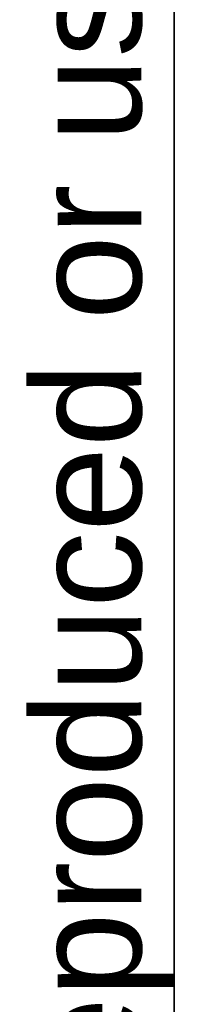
# Model space of a CAD drawing. Header units: inches. Extents: x 0 to 120, y -11 to 78.
# Tile 40 of 90: x 1.951 to 2.889, y 57.751 to 63.616. Entities that reach past the tile are written whole.
import ezdxf

# ---------------------------------------------------------------- set-up
doc = ezdxf.new("R2010")
doc.units = ezdxf.units.IN
doc.header["$LTSCALE"] = 7.213522
doc.header["$MEASUREMENT"] = 0
doc.layers.get('0').update_dxf_attribs({"lineweight": 25})
doc.layers.add('Sketch Geometry(ANSI)', color=7, linetype='Continuous', lineweight=25)
doc.layers.add('Symbols(ANSI)', color=7, linetype='Continuous', lineweight=25)
doc.styles.add('Current-ANSI', font='arial.ttf')

# ---------------------------------------------------------------- blocks, each defined once
blk = doc.blocks.new('Borders 10_EXM - B (Inch)')
at = {"layer": 'Sketch Geometry(ANSI)', "linetype": 'Continuous', "lineweight": 35}
blk.add_line((0.39786, 10.56654), (0.39786, 0.25454), dxfattribs=at)
at = {"layer": 'Symbols(ANSI)', "color": 7, "insert": (0.39786, 5.41933), "char_height": 0.09, "attachment_point": 7, "rotation": 90, "style": 'Current-ANSI'}
blk.add_mtext('This drawing is confidential and must not be reproduced or used without the consent of EXM', dxfattribs=at)
at = {"layer": 'Symbols(ANSI)', "color": 7, "style": 'Current-ANSI'}
blk.add_attdef('FILENAME_AND_PATH_001', (6.0203, 10.71813), '', height=0.09, dxfattribs=at)

msp = doc.modelspace()

# ---------------------------------------------------------------- block references
at = {"xscale": 7.213521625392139, "yscale": 7.213521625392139, "zscale": 7.213521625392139}
msp.add_blockref('Borders 10_EXM - B (Inch)', (0, 0), dxfattribs=at)

doc.saveas('drawing.dxf')
